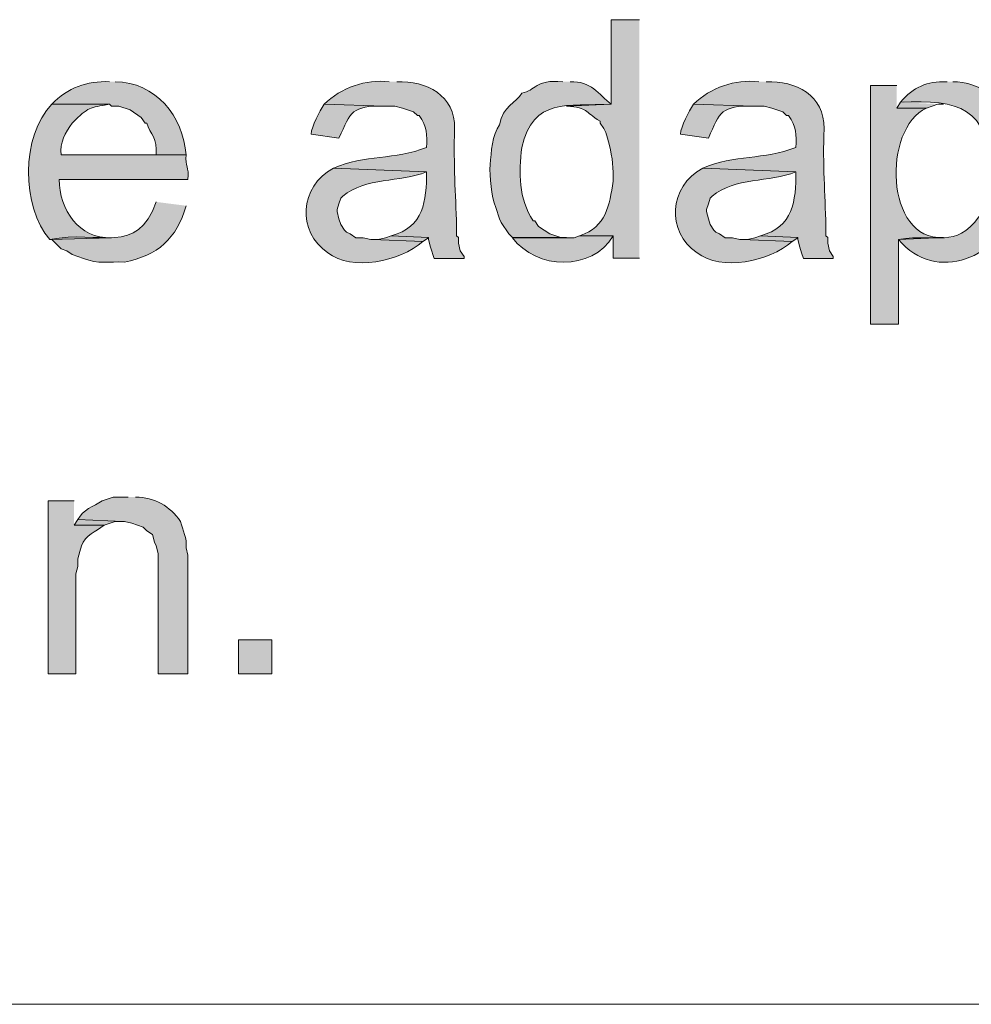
# Model space of a CAD drawing. Header units: inches. Extents: x 1352 to 2050, y -1711 to -1289.
# Tile 91 of 256: x 1827 to 1837, y -1610 to -1599. Entities that reach past the tile are written whole.
import ezdxf

# ---------------------------------------------------------------- set-up
doc = ezdxf.new("R2010")
doc.units = ezdxf.units.IN
doc.header["$MEASUREMENT"] = 0
doc.layers.add('图层 1', color=7, linetype='Continuous')

# ---------------------------------------------------------------- blocks, each defined once
blk = doc.blocks.new('block 10')
at = {"layer": '图层 1', "color": 250, "lineweight": 18, "true_color": 0x221814}
blk.add_lwpolyline([(2033.92, -1609.972), (1769.996, -1609.972)], dxfattribs=at)
blk = doc.blocks.new('block 13')
at = {"layer": '图层 1', "true_color": 0x221814}
h = blk.add_hatch(color=250, dxfattribs=at)
edge = h.paths.add_edge_path()
edge.add_spline(control_points=[(1833.502, -1598.881), (1833.502, -1598.881), (1833.186, -1598.881), (1833.186, -1598.881), (1833.186, -1598.881), (1833.186, -1599.834), (1833.186, -1599.834), (1833.186, -1599.834), (1832.682, -1599.855), (1832.682, -1599.855), (1832.937, -1599.873), (1832.872, -1599.915), (1833.06, -1600.024), (1833.06, -1600.024), (1833.06, -1600.045), (1833.06, -1600.045), (1833.06, -1600.045), (1833.102, -1600.108), (1833.102, -1600.108), (1833.102, -1600.108), (1833.123, -1600.151), (1833.123, -1600.151), (1833.123, -1600.151), (1833.144, -1600.214), (1833.144, -1600.214), (1833.144, -1600.214), (1833.165, -1600.299), (1833.165, -1600.299), (1833.198, -1600.428), (1833.212, -1600.567), (1833.208, -1600.702), (1833.161, -1600.978), (1833.135, -1601.211), (1832.829, -1601.315), (1832.829, -1601.315), (1833.208, -1601.315), (1833.208, -1601.315), (1833.208, -1601.315), (1833.208, -1601.569), (1833.208, -1601.569), (1833.208, -1601.569), (1833.502, -1601.569), (1833.502, -1601.569)], knot_values=[0, 0, 0, 0, 0.352778, 0.352778, 0.352778, 0.705556, 0.705556, 0.705556, 1.058333, 1.058333, 1.058333, 1.411111, 1.411111, 1.411111, 1.763889, 1.763889, 1.763889, 2.116667, 2.116667, 2.116667, 2.469444, 2.469444, 2.469444, 2.822222, 2.822222, 2.822222, 3.175, 3.175, 3.175, 3.527778, 3.527778, 3.527778, 3.880556, 3.880556, 3.880556, 4.233333, 4.233333, 4.233333, 4.586111, 4.586111, 4.586111, 4.938889, 4.938889, 4.938889, 4.938889], degree=3, periodic=0)
edge.add_line((1833.502, -1601.569), (1833.502, -1598.881))
h = blk.add_hatch(color=250, dxfattribs=at)
edge = h.paths.add_edge_path()
edge.add_spline(control_points=[(1830.684, -1599.58), (1830.415, -1599.55), (1830.143, -1599.644), (1829.949, -1599.834), (1829.949, -1599.834), (1830.621, -1599.855), (1830.621, -1599.855), (1830.621, -1599.855), (1830.748, -1599.855), (1830.748, -1599.855), (1830.748, -1599.855), (1830.832, -1599.876), (1830.832, -1599.876), (1830.832, -1599.876), (1830.958, -1599.918), (1830.958, -1599.918), (1830.958, -1599.918), (1831.001, -1599.961), (1831.001, -1599.961), (1831.001, -1599.961), (1831.021, -1599.961), (1831.021, -1599.961), (1831.115, -1600.089), (1831.107, -1600.176), (1831.105, -1600.321), (1830.741, -1600.462), (1830.413, -1600.402), (1830.054, -1600.553), (1830.054, -1600.553), (1831.105, -1600.595), (1831.105, -1600.595), (1831.104, -1600.923), (1831.072, -1601.22), (1830.706, -1601.315), (1830.706, -1601.315), (1831.126, -1601.336), (1831.126, -1601.336), (1831.126, -1601.336), (1831.126, -1601.358), (1831.126, -1601.358), (1831.126, -1601.358), (1831.147, -1601.442), (1831.147, -1601.442), (1831.147, -1601.442), (1831.19, -1601.57), (1831.19, -1601.57), (1831.19, -1601.57), (1831.526, -1601.57), (1831.526, -1601.57), (1831.526, -1601.57), (1831.526, -1601.548), (1831.526, -1601.548), (1831.526, -1601.548), (1831.484, -1601.484), (1831.484, -1601.484), (1831.484, -1601.484), (1831.462, -1601.4), (1831.462, -1601.4), (1831.462, -1601.4), (1831.462, -1601.336), (1831.462, -1601.336), (1831.462, -1601.336), (1831.442, -1601.315), (1831.442, -1601.315), (1831.442, -1601.315), (1831.442, -1601.209), (1831.442, -1601.209), (1831.431, -1600.824), (1831.407, -1600.526), (1831.42, -1600.109), (1831.43, -1599.734), (1831.101, -1599.566), (1830.768, -1599.58)], knot_values=[0, 0, 0, 0, 0.352778, 0.352778, 0.352778, 0.705556, 0.705556, 0.705556, 1.058333, 1.058333, 1.058333, 1.411111, 1.411111, 1.411111, 1.763889, 1.763889, 1.763889, 2.116667, 2.116667, 2.116667, 2.469444, 2.469444, 2.469444, 2.822222, 2.822222, 2.822222, 3.175, 3.175, 3.175, 3.527778, 3.527778, 3.527778, 3.880556, 3.880556, 3.880556, 4.233333, 4.233333, 4.233333, 4.586111, 4.586111, 4.586111, 4.938889, 4.938889, 4.938889, 5.291667, 5.291667, 5.291667, 5.644444, 5.644444, 5.644444, 5.997222, 5.997222, 5.997222, 6.35, 6.35, 6.35, 6.702778, 6.702778, 6.702778, 7.055556, 7.055556, 7.055556, 7.408333, 7.408333, 7.408333, 7.761111, 7.761111, 7.761111, 8.113889, 8.113889, 8.113889, 8.466667, 8.466667, 8.466667, 8.466667], degree=3, periodic=0)
edge.add_line((1830.768, -1599.58), (1830.684, -1599.58))
h = blk.add_hatch(color=250, dxfattribs=at)
edge = h.paths.add_edge_path()
edge.add_spline(control_points=[(1832.64, -1599.58), (1832.324, -1599.551), (1832.337, -1599.684), (1832.177, -1599.707), (1832.115, -1599.819), (1831.96, -1599.851), (1831.925, -1600.066), (1831.845, -1600.176), (1831.832, -1600.378), (1831.82, -1600.511), (1831.813, -1600.653), (1831.834, -1600.868), (1831.883, -1600.998), (1831.883, -1600.998), (1831.925, -1601.125), (1831.925, -1601.125), (1831.925, -1601.125), (1831.946, -1601.167), (1831.946, -1601.167), (1831.946, -1601.167), (1832.03, -1601.294), (1832.03, -1601.294), (1832.03, -1601.294), (1832.073, -1601.336), (1832.073, -1601.336), (1832.073, -1601.336), (1832.682, -1601.336), (1832.682, -1601.336), (1832.682, -1601.336), (1832.618, -1601.336), (1832.618, -1601.336), (1832.618, -1601.336), (1832.492, -1601.294), (1832.492, -1601.294), (1832.492, -1601.294), (1832.367, -1601.209), (1832.367, -1601.209), (1832.367, -1601.209), (1832.324, -1601.146), (1832.324, -1601.146), (1832.324, -1601.146), (1832.304, -1601.146), (1832.304, -1601.146), (1832.14, -1600.897), (1832.141, -1600.604), (1832.177, -1600.321), (1832.312, -1599.756), (1832.681, -1599.856), (1833.186, -1599.834), (1833.046, -1599.721), (1832.951, -1599.569), (1832.724, -1599.58)], knot_values=[0, 0, 0, 0, 0.352778, 0.352778, 0.352778, 0.705556, 0.705556, 0.705556, 1.058333, 1.058333, 1.058333, 1.411111, 1.411111, 1.411111, 1.763889, 1.763889, 1.763889, 2.116667, 2.116667, 2.116667, 2.469444, 2.469444, 2.469444, 2.822222, 2.822222, 2.822222, 3.175, 3.175, 3.175, 3.527778, 3.527778, 3.527778, 3.880556, 3.880556, 3.880556, 4.233333, 4.233333, 4.233333, 4.586111, 4.586111, 4.586111, 4.938889, 4.938889, 4.938889, 5.291667, 5.291667, 5.291667, 5.644444, 5.644444, 5.644444, 5.997222, 5.997222, 5.997222, 5.997222], degree=3, periodic=0)
edge.add_line((1832.724, -1599.58), (1832.64, -1599.58))
h = blk.add_hatch(color=250, dxfattribs=at)
edge = h.paths.add_edge_path()
edge.add_spline(control_points=[(1834.847, -1599.58), (1834.578, -1599.55), (1834.305, -1599.644), (1834.111, -1599.834), (1834.111, -1599.834), (1834.784, -1599.855), (1834.784, -1599.855), (1834.784, -1599.855), (1834.91, -1599.855), (1834.91, -1599.855), (1834.91, -1599.855), (1834.994, -1599.876), (1834.994, -1599.876), (1834.994, -1599.876), (1835.12, -1599.918), (1835.12, -1599.918), (1835.12, -1599.918), (1835.162, -1599.961), (1835.162, -1599.961), (1835.162, -1599.961), (1835.183, -1599.961), (1835.183, -1599.961), (1835.277, -1600.089), (1835.269, -1600.175), (1835.267, -1600.321), (1834.903, -1600.462), (1834.575, -1600.402), (1834.216, -1600.553), (1834.216, -1600.553), (1835.267, -1600.595), (1835.267, -1600.595), (1835.267, -1600.923), (1835.235, -1601.22), (1834.868, -1601.315), (1834.868, -1601.315), (1835.288, -1601.336), (1835.288, -1601.336), (1835.288, -1601.336), (1835.288, -1601.358), (1835.288, -1601.358), (1835.288, -1601.358), (1835.31, -1601.442), (1835.31, -1601.442), (1835.31, -1601.442), (1835.331, -1601.506), (1835.331, -1601.506), (1835.331, -1601.506), (1835.352, -1601.57), (1835.352, -1601.57), (1835.352, -1601.57), (1835.688, -1601.57), (1835.688, -1601.57), (1835.688, -1601.57), (1835.688, -1601.548), (1835.688, -1601.548), (1835.688, -1601.548), (1835.646, -1601.484), (1835.646, -1601.484), (1835.646, -1601.484), (1835.625, -1601.4), (1835.625, -1601.4), (1835.625, -1601.4), (1835.625, -1601.336), (1835.625, -1601.336), (1835.625, -1601.336), (1835.604, -1601.315), (1835.604, -1601.315), (1835.604, -1601.315), (1835.604, -1601.209), (1835.604, -1601.209), (1835.594, -1600.824), (1835.569, -1600.526), (1835.583, -1600.109), (1835.592, -1599.734), (1835.264, -1599.566), (1834.931, -1599.58)], knot_values=[0, 0, 0, 0, 0.352778, 0.352778, 0.352778, 0.705556, 0.705556, 0.705556, 1.058333, 1.058333, 1.058333, 1.411111, 1.411111, 1.411111, 1.763889, 1.763889, 1.763889, 2.116667, 2.116667, 2.116667, 2.469444, 2.469444, 2.469444, 2.822222, 2.822222, 2.822222, 3.175, 3.175, 3.175, 3.527778, 3.527778, 3.527778, 3.880556, 3.880556, 3.880556, 4.233333, 4.233333, 4.233333, 4.586111, 4.586111, 4.586111, 4.938889, 4.938889, 4.938889, 5.291667, 5.291667, 5.291667, 5.644444, 5.644444, 5.644444, 5.997222, 5.997222, 5.997222, 6.35, 6.35, 6.35, 6.702778, 6.702778, 6.702778, 7.055556, 7.055556, 7.055556, 7.408333, 7.408333, 7.408333, 7.761111, 7.761111, 7.761111, 8.113889, 8.113889, 8.113889, 8.466667, 8.466667, 8.466667, 8.819444, 8.819444, 8.819444, 8.819444], degree=3, periodic=0)
edge.add_line((1834.931, -1599.58), (1834.847, -1599.58))
h = blk.add_hatch(color=250, dxfattribs=at)
edge = h.paths.add_edge_path()
edge.add_spline(control_points=[(1827.532, -1599.58), (1827.272, -1599.569), (1827.062, -1599.647), (1826.879, -1599.834), (1826.879, -1599.834), (1827.532, -1599.834), (1827.532, -1599.834), (1827.532, -1599.834), (1827.553, -1599.855), (1827.553, -1599.855), (1827.553, -1599.855), (1827.637, -1599.855), (1827.637, -1599.855), (1827.637, -1599.855), (1827.763, -1599.897), (1827.763, -1599.897), (1827.763, -1599.897), (1827.889, -1599.982), (1827.889, -1599.982), (1827.889, -1599.982), (1827.931, -1600.045), (1827.931, -1600.045), (1827.931, -1600.045), (1827.951, -1600.045), (1827.951, -1600.045), (1827.992, -1600.175), (1828.071, -1600.214), (1828.057, -1600.405), (1828.057, -1600.405), (1826.985, -1600.405), (1826.985, -1600.405), (1826.985, -1600.405), (1828.393, -1600.405), (1828.393, -1600.405), (1828.362, -1599.972), (1828.05, -1599.582), (1827.595, -1599.58)], knot_values=[0, 0, 0, 0, 0.352778, 0.352778, 0.352778, 0.705556, 0.705556, 0.705556, 1.058333, 1.058333, 1.058333, 1.411111, 1.411111, 1.411111, 1.763889, 1.763889, 1.763889, 2.116667, 2.116667, 2.116667, 2.469444, 2.469444, 2.469444, 2.822222, 2.822222, 2.822222, 3.175, 3.175, 3.175, 3.527778, 3.527778, 3.527778, 3.880556, 3.880556, 3.880556, 4.233333, 4.233333, 4.233333, 4.233333], degree=3, periodic=0)
edge.add_line((1827.595, -1599.58), (1827.532, -1599.58))
h = blk.add_hatch(color=250, dxfattribs=at)
edge = h.paths.add_edge_path()
edge.add_spline(control_points=[(1836.403, -1599.622), (1836.403, -1599.622), (1836.108, -1599.622), (1836.108, -1599.622), (1836.108, -1599.622), (1836.108, -1602.31), (1836.108, -1602.31), (1836.108, -1602.31), (1836.424, -1602.31), (1836.424, -1602.31), (1836.424, -1602.31), (1836.424, -1601.358), (1836.424, -1601.358), (1836.424, -1601.358), (1836.928, -1601.336), (1836.928, -1601.336), (1836.266, -1601.369), (1836.241, -1600.106), (1836.739, -1599.876), (1836.739, -1599.876), (1836.403, -1599.876), (1836.403, -1599.876)], knot_values=[0, 0, 0, 0, 0.352778, 0.352778, 0.352778, 0.705556, 0.705556, 0.705556, 1.058333, 1.058333, 1.058333, 1.411111, 1.411111, 1.411111, 1.763889, 1.763889, 1.763889, 2.116667, 2.116667, 2.116667, 2.469444, 2.469444, 2.469444, 2.469444], degree=3, periodic=0)
edge.add_line((1836.403, -1599.876), (1836.403, -1599.622))
h = blk.add_hatch(color=250, dxfattribs=at)
edge = h.paths.add_edge_path()
edge.add_spline(control_points=[(1836.97, -1599.58), (1836.736, -1599.575), (1836.596, -1599.637), (1836.445, -1599.812), (1837.11, -1599.778), (1837.432, -1599.879), (1837.454, -1600.574), (1837.44, -1600.736), (1837.447, -1600.981), (1837.328, -1601.103), (1837.053, -1601.464), (1836.87, -1601.282), (1836.423, -1601.358), (1836.845, -1601.863), (1837.576, -1601.566), (1837.748, -1600.955), (1837.797, -1600.658), (1837.816, -1600.341), (1837.685, -1600.066), (1837.685, -1600.066), (1837.685, -1600.045), (1837.685, -1600.045), (1837.685, -1600.045), (1837.643, -1599.961), (1837.643, -1599.961), (1837.643, -1599.961), (1837.601, -1599.897), (1837.601, -1599.897), (1837.601, -1599.897), (1837.559, -1599.855), (1837.559, -1599.855), (1837.559, -1599.855), (1837.517, -1599.791), (1837.517, -1599.791), (1837.517, -1599.791), (1837.454, -1599.749), (1837.454, -1599.749), (1837.371, -1599.632), (1837.165, -1599.576), (1837.034, -1599.58)], knot_values=[0, 0, 0, 0, 0.352778, 0.352778, 0.352778, 0.705556, 0.705556, 0.705556, 1.058333, 1.058333, 1.058333, 1.411111, 1.411111, 1.411111, 1.763889, 1.763889, 1.763889, 2.116667, 2.116667, 2.116667, 2.469444, 2.469444, 2.469444, 2.822222, 2.822222, 2.822222, 3.175, 3.175, 3.175, 3.527778, 3.527778, 3.527778, 3.880556, 3.880556, 3.880556, 4.233333, 4.233333, 4.233333, 4.586111, 4.586111, 4.586111, 4.586111], degree=3, periodic=0)
edge.add_line((1837.034, -1599.58), (1836.97, -1599.58))
h = blk.add_hatch(color=250, dxfattribs=at)
edge = h.paths.add_edge_path()
edge.add_spline(control_points=[(1826.88, -1599.834), (1826.535, -1600.186), (1826.534, -1600.993), (1826.859, -1601.358), (1826.859, -1601.358), (1827.553, -1601.337), (1827.553, -1601.337), (1827.186, -1601.354), (1826.967, -1601.022), (1826.963, -1600.68), (1826.963, -1600.68), (1828.415, -1600.68), (1828.415, -1600.68), (1828.429, -1600.533), (1828.38, -1600.538), (1828.393, -1600.405), (1828.393, -1600.405), (1826.985, -1600.405), (1826.985, -1600.405), (1826.965, -1600.27), (1827.034, -1600.149), (1827.111, -1600.046), (1827.3, -1599.857), (1827.3, -1599.875), (1827.532, -1599.834)], knot_values=[0, 0, 0, 0, 0.352778, 0.352778, 0.352778, 0.705556, 0.705556, 0.705556, 1.058333, 1.058333, 1.058333, 1.411111, 1.411111, 1.411111, 1.763889, 1.763889, 1.763889, 2.116667, 2.116667, 2.116667, 2.469444, 2.469444, 2.469444, 2.822222, 2.822222, 2.822222, 2.822222], degree=3, periodic=0)
edge.add_line((1827.532, -1599.834), (1826.88, -1599.834))
h = blk.add_hatch(color=250, dxfattribs=at)
edge = h.paths.add_edge_path()
edge.add_spline(control_points=[(1829.949, -1599.834), (1829.898, -1599.918), (1829.81, -1600.077), (1829.802, -1600.172), (1829.802, -1600.172), (1830.117, -1600.214), (1830.117, -1600.214), (1830.25, -1599.916), (1830.263, -1599.85), (1830.622, -1599.855)], knot_values=[0, 0, 0, 0, 0.352778, 0.352778, 0.352778, 0.705556, 0.705556, 0.705556, 1.058333, 1.058333, 1.058333, 1.058333], degree=3, periodic=0)
edge.add_line((1830.622, -1599.855), (1829.949, -1599.834))
h = blk.add_hatch(color=250, dxfattribs=at)
edge = h.paths.add_edge_path()
edge.add_spline(control_points=[(1834.111, -1599.834), (1834.06, -1599.918), (1833.972, -1600.077), (1833.964, -1600.172), (1833.964, -1600.172), (1834.28, -1600.214), (1834.28, -1600.214), (1834.412, -1599.916), (1834.426, -1599.85), (1834.784, -1599.855)], knot_values=[0, 0, 0, 0, 0.352778, 0.352778, 0.352778, 0.705556, 0.705556, 0.705556, 1.058333, 1.058333, 1.058333, 1.058333], degree=3, periodic=0)
edge.add_line((1834.784, -1599.855), (1834.111, -1599.834))
for points in [[(1836.445, -1599.812), (1836.403, -1599.876), (1836.739, -1599.876), (1836.865, -1599.834), (1836.928, -1599.834)], [(1830.706, -1601.315), (1830.642, -1601.337), (1830.558, -1601.358), (1830.495, -1601.358), (1831.063, -1601.379), (1831.126, -1601.337)], [(1834.868, -1601.315), (1834.804, -1601.337), (1834.721, -1601.358), (1834.658, -1601.358), (1835.226, -1601.379), (1835.288, -1601.337)], [(1827.174, -1604.512), (1827.132, -1604.575), (1827.469, -1604.575), (1827.595, -1604.533), (1827.679, -1604.533)]]:
    blk.add_hatch(color=250, dxfattribs=at).paths.add_polyline_path(points)
h = blk.add_hatch(color=250, dxfattribs=at)
edge = h.paths.add_edge_path()
edge.add_spline(control_points=[(1830.054, -1600.553), (1829.67, -1600.755), (1829.638, -1601.275), (1829.991, -1601.506), (1830.263, -1601.716), (1830.8, -1601.61), (1831.063, -1601.379), (1831.063, -1601.379), (1830.496, -1601.358), (1830.496, -1601.358), (1830.496, -1601.358), (1830.474, -1601.358), (1830.474, -1601.358), (1830.474, -1601.358), (1830.39, -1601.337), (1830.39, -1601.337), (1830.39, -1601.337), (1830.306, -1601.337), (1830.306, -1601.337), (1830.306, -1601.337), (1830.243, -1601.294), (1830.243, -1601.294), (1830.243, -1601.294), (1830.201, -1601.273), (1830.201, -1601.273), (1830.201, -1601.273), (1830.18, -1601.251), (1830.18, -1601.251), (1830.18, -1601.251), (1830.138, -1601.189), (1830.138, -1601.189), (1830.138, -1601.189), (1830.117, -1601.125), (1830.117, -1601.125), (1830.117, -1601.125), (1830.096, -1601.04), (1830.096, -1601.04), (1830.096, -1601.04), (1830.096, -1601.019), (1830.096, -1601.019), (1830.096, -1601.019), (1830.117, -1600.956), (1830.117, -1600.956), (1830.117, -1600.956), (1830.138, -1600.892), (1830.138, -1600.892), (1830.138, -1600.892), (1830.159, -1600.87), (1830.159, -1600.87), (1830.419, -1600.654), (1830.8, -1600.717), (1831.105, -1600.595)], knot_values=[0, 0, 0, 0, 0.352778, 0.352778, 0.352778, 0.705556, 0.705556, 0.705556, 1.058333, 1.058333, 1.058333, 1.411111, 1.411111, 1.411111, 1.763889, 1.763889, 1.763889, 2.116667, 2.116667, 2.116667, 2.469444, 2.469444, 2.469444, 2.822222, 2.822222, 2.822222, 3.175, 3.175, 3.175, 3.527778, 3.527778, 3.527778, 3.880556, 3.880556, 3.880556, 4.233333, 4.233333, 4.233333, 4.586111, 4.586111, 4.586111, 4.938889, 4.938889, 4.938889, 5.291667, 5.291667, 5.291667, 5.644444, 5.644444, 5.644444, 5.997222, 5.997222, 5.997222, 5.997222], degree=3, periodic=0)
edge.add_line((1831.105, -1600.595), (1830.054, -1600.553))
h = blk.add_hatch(color=250, dxfattribs=at)
edge = h.paths.add_edge_path()
edge.add_spline(control_points=[(1834.216, -1600.553), (1833.832, -1600.755), (1833.801, -1601.275), (1834.153, -1601.506), (1834.425, -1601.716), (1834.963, -1601.61), (1835.225, -1601.379), (1835.225, -1601.379), (1834.658, -1601.358), (1834.658, -1601.358), (1834.658, -1601.358), (1834.636, -1601.358), (1834.636, -1601.358), (1834.636, -1601.358), (1834.553, -1601.337), (1834.553, -1601.337), (1834.553, -1601.337), (1834.469, -1601.337), (1834.469, -1601.337), (1834.469, -1601.337), (1834.406, -1601.294), (1834.406, -1601.294), (1834.406, -1601.294), (1834.364, -1601.273), (1834.364, -1601.273), (1834.364, -1601.273), (1834.342, -1601.251), (1834.342, -1601.251), (1834.342, -1601.251), (1834.3, -1601.189), (1834.3, -1601.189), (1834.3, -1601.189), (1834.28, -1601.125), (1834.28, -1601.125), (1834.28, -1601.125), (1834.258, -1601.04), (1834.258, -1601.04), (1834.258, -1601.04), (1834.258, -1601.019), (1834.258, -1601.019), (1834.258, -1601.019), (1834.28, -1600.956), (1834.28, -1600.956), (1834.28, -1600.956), (1834.3, -1600.892), (1834.3, -1600.892), (1834.3, -1600.892), (1834.321, -1600.87), (1834.321, -1600.87), (1834.582, -1600.654), (1834.963, -1600.717), (1835.267, -1600.595)], knot_values=[0, 0, 0, 0, 0.352778, 0.352778, 0.352778, 0.705556, 0.705556, 0.705556, 1.058333, 1.058333, 1.058333, 1.411111, 1.411111, 1.411111, 1.763889, 1.763889, 1.763889, 2.116667, 2.116667, 2.116667, 2.469444, 2.469444, 2.469444, 2.822222, 2.822222, 2.822222, 3.175, 3.175, 3.175, 3.527778, 3.527778, 3.527778, 3.880556, 3.880556, 3.880556, 4.233333, 4.233333, 4.233333, 4.586111, 4.586111, 4.586111, 4.938889, 4.938889, 4.938889, 5.291667, 5.291667, 5.291667, 5.644444, 5.644444, 5.644444, 5.997222, 5.997222, 5.997222, 5.997222], degree=3, periodic=0)
edge.add_line((1835.267, -1600.595), (1834.216, -1600.553))
h = blk.add_hatch(color=250, dxfattribs=at)
edge = h.paths.add_edge_path()
edge.add_spline(control_points=[(1828.057, -1600.934), (1827.844, -1601.553), (1827.422, -1601.242), (1826.859, -1601.358), (1826.859, -1601.358), (1826.88, -1601.358), (1826.88, -1601.358), (1826.88, -1601.358), (1826.985, -1601.463), (1826.985, -1601.463), (1826.985, -1601.463), (1827.049, -1601.485), (1827.049, -1601.485), (1827.049, -1601.485), (1827.111, -1601.527), (1827.111, -1601.527), (1827.111, -1601.527), (1827.237, -1601.57), (1827.237, -1601.57), (1827.401, -1601.64), (1827.525, -1601.602), (1827.699, -1601.612), (1828.072, -1601.535), (1828.292, -1601.35), (1828.393, -1600.977)], knot_values=[0, 0, 0, 0, 0.352778, 0.352778, 0.352778, 0.705556, 0.705556, 0.705556, 1.058333, 1.058333, 1.058333, 1.411111, 1.411111, 1.411111, 1.763889, 1.763889, 1.763889, 2.116667, 2.116667, 2.116667, 2.469444, 2.469444, 2.469444, 2.822222, 2.822222, 2.822222, 2.822222], degree=3, periodic=0)
edge.add_line((1828.393, -1600.977), (1828.057, -1600.934))
h = blk.add_hatch(color=250, dxfattribs=at)
edge = h.paths.add_edge_path()
edge.add_spline(control_points=[(1832.829, -1601.315), (1832.829, -1601.315), (1832.766, -1601.337), (1832.766, -1601.337), (1832.766, -1601.337), (1832.072, -1601.337), (1832.072, -1601.337), (1832.338, -1601.698), (1832.969, -1601.721), (1833.208, -1601.315)], knot_values=[0, 0, 0, 0, 0.352778, 0.352778, 0.352778, 0.705556, 0.705556, 0.705556, 1.058333, 1.058333, 1.058333, 1.058333], degree=3, periodic=0)
edge.add_line((1833.208, -1601.315), (1832.829, -1601.315))
h = blk.add_hatch(color=250, dxfattribs=at)
edge = h.paths.add_edge_path()
edge.add_spline(control_points=[(1827.132, -1604.3), (1827.132, -1604.3), (1826.838, -1604.3), (1826.838, -1604.3), (1826.838, -1604.3), (1826.838, -1606.248), (1826.838, -1606.248), (1826.838, -1606.248), (1827.153, -1606.248), (1827.153, -1606.248), (1827.153, -1606.248), (1827.153, -1605.125), (1827.153, -1605.125), (1827.153, -1605.125), (1827.174, -1605.041), (1827.174, -1605.041), (1827.174, -1605.041), (1827.174, -1604.956), (1827.174, -1604.956), (1827.174, -1604.956), (1827.195, -1604.871), (1827.195, -1604.871), (1827.195, -1604.871), (1827.216, -1604.807), (1827.216, -1604.807), (1827.258, -1604.684), (1827.373, -1604.652), (1827.469, -1604.575), (1827.469, -1604.575), (1827.132, -1604.575), (1827.132, -1604.575)], knot_values=[0, 0, 0, 0, 0.352778, 0.352778, 0.352778, 0.705556, 0.705556, 0.705556, 1.058333, 1.058333, 1.058333, 1.411111, 1.411111, 1.411111, 1.763889, 1.763889, 1.763889, 2.116667, 2.116667, 2.116667, 2.469444, 2.469444, 2.469444, 2.822222, 2.822222, 2.822222, 3.175, 3.175, 3.175, 3.527778, 3.527778, 3.527778, 3.527778], degree=3, periodic=0)
edge.add_line((1827.132, -1604.575), (1827.132, -1604.3))
h = blk.add_hatch(color=250, dxfattribs=at)
edge = h.paths.add_edge_path()
edge.add_spline(control_points=[(1827.742, -1604.258), (1827.742, -1604.258), (1827.573, -1604.258), (1827.573, -1604.258), (1827.573, -1604.258), (1827.447, -1604.3), (1827.447, -1604.3), (1827.352, -1604.364), (1827.229, -1604.399), (1827.175, -1604.512), (1827.175, -1604.512), (1827.679, -1604.533), (1827.679, -1604.533), (1827.679, -1604.533), (1827.7, -1604.533), (1827.7, -1604.533), (1827.7, -1604.533), (1827.784, -1604.554), (1827.784, -1604.554), (1827.784, -1604.554), (1827.91, -1604.596), (1827.91, -1604.596), (1827.91, -1604.596), (1827.952, -1604.638), (1827.952, -1604.638), (1827.952, -1604.638), (1828.015, -1604.681), (1828.015, -1604.681), (1828.015, -1604.681), (1828.036, -1604.765), (1828.036, -1604.765), (1828.036, -1604.765), (1828.057, -1604.808), (1828.057, -1604.808), (1828.057, -1604.808), (1828.078, -1604.893), (1828.078, -1604.893), (1828.078, -1604.893), (1828.078, -1606.248), (1828.078, -1606.248), (1828.078, -1606.248), (1828.414, -1606.248), (1828.414, -1606.248), (1828.414, -1606.248), (1828.414, -1604.914), (1828.414, -1604.914), (1828.414, -1604.914), (1828.393, -1604.829), (1828.393, -1604.829), (1828.409, -1604.724), (1828.355, -1604.632), (1828.33, -1604.533), (1828.212, -1604.358), (1828.04, -1604.265), (1827.825, -1604.258)], knot_values=[0, 0, 0, 0, 0.352778, 0.352778, 0.352778, 0.705556, 0.705556, 0.705556, 1.058333, 1.058333, 1.058333, 1.411111, 1.411111, 1.411111, 1.763889, 1.763889, 1.763889, 2.116667, 2.116667, 2.116667, 2.469444, 2.469444, 2.469444, 2.822222, 2.822222, 2.822222, 3.175, 3.175, 3.175, 3.527778, 3.527778, 3.527778, 3.880556, 3.880556, 3.880556, 4.233333, 4.233333, 4.233333, 4.586111, 4.586111, 4.586111, 4.938889, 4.938889, 4.938889, 5.291667, 5.291667, 5.291667, 5.644444, 5.644444, 5.644444, 5.997222, 5.997222, 5.997222, 6.35, 6.35, 6.35, 6.35], degree=3, periodic=0)
edge.add_line((1827.825, -1604.258), (1827.742, -1604.258))
h = blk.add_hatch(color=250, dxfattribs=at)
h.dxf.hatch_style = 2
h.paths.add_polyline_path([(1828.983, -1606.248), (1829.36, -1606.248), (1829.36, -1605.866), (1828.983, -1605.866)])
at = {"layer": '图层 1', "lineweight": 0}
for points in [[(1836.445, -1599.812), (1836.403, -1599.876), (1836.739, -1599.876), (1836.865, -1599.834), (1836.928, -1599.834)], [(1830.706, -1601.315), (1830.642, -1601.337), (1830.558, -1601.358), (1830.495, -1601.358), (1831.063, -1601.379), (1831.126, -1601.337)], [(1834.868, -1601.315), (1834.804, -1601.337), (1834.721, -1601.358), (1834.658, -1601.358), (1835.226, -1601.379), (1835.288, -1601.337)], [(1827.174, -1604.512), (1827.132, -1604.575), (1827.469, -1604.575), (1827.595, -1604.533), (1827.679, -1604.533)], [(1828.983, -1606.248), (1829.36, -1606.248), (1829.36, -1605.866), (1828.983, -1605.866), (1828.983, -1606.248)]]:
    blk.add_lwpolyline(points, dxfattribs=at)
for points, knots in [([(1833.502, -1598.881), (1833.502, -1598.881), (1833.186, -1598.881), (1833.186, -1598.881), (1833.186, -1598.881), (1833.186, -1599.834), (1833.186, -1599.834), (1833.186, -1599.834), (1832.682, -1599.855), (1832.682, -1599.855), (1832.937, -1599.873), (1832.872, -1599.915), (1833.06, -1600.024), (1833.06, -1600.024), (1833.06, -1600.045), (1833.06, -1600.045), (1833.06, -1600.045), (1833.102, -1600.108), (1833.102, -1600.108), (1833.102, -1600.108), (1833.123, -1600.151), (1833.123, -1600.151), (1833.123, -1600.151), (1833.144, -1600.214), (1833.144, -1600.214), (1833.144, -1600.214), (1833.165, -1600.299), (1833.165, -1600.299), (1833.198, -1600.428), (1833.212, -1600.567), (1833.208, -1600.702), (1833.161, -1600.978), (1833.135, -1601.211), (1832.829, -1601.315), (1832.829, -1601.315), (1833.208, -1601.315), (1833.208, -1601.315), (1833.208, -1601.315), (1833.208, -1601.569), (1833.208, -1601.569), (1833.208, -1601.569), (1833.502, -1601.569), (1833.502, -1601.569)], [0, 0, 0, 0, 1, 1, 1, 2, 2, 2, 3, 3, 3, 4, 4, 4, 5, 5, 5, 6, 6, 6, 7, 7, 7, 8, 8, 8, 9, 9, 9, 10, 10, 10, 11, 11, 11, 12, 12, 12, 13, 13, 13, 14, 14, 14, 14]), ([(1830.684, -1599.58), (1830.415, -1599.55), (1830.143, -1599.644), (1829.949, -1599.834), (1829.949, -1599.834), (1830.621, -1599.855), (1830.621, -1599.855), (1830.621, -1599.855), (1830.748, -1599.855), (1830.748, -1599.855), (1830.748, -1599.855), (1830.832, -1599.876), (1830.832, -1599.876), (1830.832, -1599.876), (1830.958, -1599.918), (1830.958, -1599.918), (1830.958, -1599.918), (1831.001, -1599.961), (1831.001, -1599.961), (1831.001, -1599.961), (1831.021, -1599.961), (1831.021, -1599.961), (1831.115, -1600.089), (1831.107, -1600.176), (1831.105, -1600.321), (1830.741, -1600.462), (1830.413, -1600.402), (1830.054, -1600.553), (1830.054, -1600.553), (1831.105, -1600.595), (1831.105, -1600.595), (1831.104, -1600.923), (1831.072, -1601.22), (1830.706, -1601.315), (1830.706, -1601.315), (1831.126, -1601.336), (1831.126, -1601.336), (1831.126, -1601.336), (1831.126, -1601.358), (1831.126, -1601.358), (1831.126, -1601.358), (1831.147, -1601.442), (1831.147, -1601.442), (1831.147, -1601.442), (1831.19, -1601.57), (1831.19, -1601.57), (1831.19, -1601.57), (1831.526, -1601.57), (1831.526, -1601.57), (1831.526, -1601.57), (1831.526, -1601.548), (1831.526, -1601.548), (1831.526, -1601.548), (1831.484, -1601.484), (1831.484, -1601.484), (1831.484, -1601.484), (1831.462, -1601.4), (1831.462, -1601.4), (1831.462, -1601.4), (1831.462, -1601.336), (1831.462, -1601.336), (1831.462, -1601.336), (1831.442, -1601.315), (1831.442, -1601.315), (1831.442, -1601.315), (1831.442, -1601.209), (1831.442, -1601.209), (1831.431, -1600.824), (1831.407, -1600.526), (1831.42, -1600.109), (1831.43, -1599.734), (1831.101, -1599.566), (1830.768, -1599.58)], [0, 0, 0, 0, 1, 1, 1, 2, 2, 2, 3, 3, 3, 4, 4, 4, 5, 5, 5, 6, 6, 6, 7, 7, 7, 8, 8, 8, 9, 9, 9, 10, 10, 10, 11, 11, 11, 12, 12, 12, 13, 13, 13, 14, 14, 14, 15, 15, 15, 16, 16, 16, 17, 17, 17, 18, 18, 18, 19, 19, 19, 20, 20, 20, 21, 21, 21, 22, 22, 22, 23, 23, 23, 24, 24, 24, 24]), ([(1832.64, -1599.58), (1832.324, -1599.551), (1832.337, -1599.684), (1832.177, -1599.707), (1832.115, -1599.819), (1831.96, -1599.851), (1831.925, -1600.066), (1831.845, -1600.176), (1831.832, -1600.378), (1831.82, -1600.511), (1831.813, -1600.653), (1831.834, -1600.868), (1831.883, -1600.998), (1831.883, -1600.998), (1831.925, -1601.125), (1831.925, -1601.125), (1831.925, -1601.125), (1831.946, -1601.167), (1831.946, -1601.167), (1831.946, -1601.167), (1832.03, -1601.294), (1832.03, -1601.294), (1832.03, -1601.294), (1832.073, -1601.336), (1832.073, -1601.336), (1832.073, -1601.336), (1832.682, -1601.336), (1832.682, -1601.336), (1832.682, -1601.336), (1832.618, -1601.336), (1832.618, -1601.336), (1832.618, -1601.336), (1832.492, -1601.294), (1832.492, -1601.294), (1832.492, -1601.294), (1832.367, -1601.209), (1832.367, -1601.209), (1832.367, -1601.209), (1832.324, -1601.146), (1832.324, -1601.146), (1832.324, -1601.146), (1832.304, -1601.146), (1832.304, -1601.146), (1832.14, -1600.897), (1832.141, -1600.604), (1832.177, -1600.321), (1832.312, -1599.756), (1832.681, -1599.856), (1833.186, -1599.834), (1833.046, -1599.721), (1832.951, -1599.569), (1832.724, -1599.58)], [0, 0, 0, 0, 1, 1, 1, 2, 2, 2, 3, 3, 3, 4, 4, 4, 5, 5, 5, 6, 6, 6, 7, 7, 7, 8, 8, 8, 9, 9, 9, 10, 10, 10, 11, 11, 11, 12, 12, 12, 13, 13, 13, 14, 14, 14, 15, 15, 15, 16, 16, 16, 17, 17, 17, 17]), ([(1834.847, -1599.58), (1834.578, -1599.55), (1834.305, -1599.644), (1834.111, -1599.834), (1834.111, -1599.834), (1834.784, -1599.855), (1834.784, -1599.855), (1834.784, -1599.855), (1834.91, -1599.855), (1834.91, -1599.855), (1834.91, -1599.855), (1834.994, -1599.876), (1834.994, -1599.876), (1834.994, -1599.876), (1835.12, -1599.918), (1835.12, -1599.918), (1835.12, -1599.918), (1835.162, -1599.961), (1835.162, -1599.961), (1835.162, -1599.961), (1835.183, -1599.961), (1835.183, -1599.961), (1835.277, -1600.089), (1835.269, -1600.175), (1835.267, -1600.321), (1834.903, -1600.462), (1834.575, -1600.402), (1834.216, -1600.553), (1834.216, -1600.553), (1835.267, -1600.595), (1835.267, -1600.595), (1835.267, -1600.923), (1835.235, -1601.22), (1834.868, -1601.315), (1834.868, -1601.315), (1835.288, -1601.336), (1835.288, -1601.336), (1835.288, -1601.336), (1835.288, -1601.358), (1835.288, -1601.358), (1835.288, -1601.358), (1835.31, -1601.442), (1835.31, -1601.442), (1835.31, -1601.442), (1835.331, -1601.506), (1835.331, -1601.506), (1835.331, -1601.506), (1835.352, -1601.57), (1835.352, -1601.57), (1835.352, -1601.57), (1835.688, -1601.57), (1835.688, -1601.57), (1835.688, -1601.57), (1835.688, -1601.548), (1835.688, -1601.548), (1835.688, -1601.548), (1835.646, -1601.484), (1835.646, -1601.484), (1835.646, -1601.484), (1835.625, -1601.4), (1835.625, -1601.4), (1835.625, -1601.4), (1835.625, -1601.336), (1835.625, -1601.336), (1835.625, -1601.336), (1835.604, -1601.315), (1835.604, -1601.315), (1835.604, -1601.315), (1835.604, -1601.209), (1835.604, -1601.209), (1835.594, -1600.824), (1835.569, -1600.526), (1835.583, -1600.109), (1835.592, -1599.734), (1835.264, -1599.566), (1834.931, -1599.58)], [0, 0, 0, 0, 1, 1, 1, 2, 2, 2, 3, 3, 3, 4, 4, 4, 5, 5, 5, 6, 6, 6, 7, 7, 7, 8, 8, 8, 9, 9, 9, 10, 10, 10, 11, 11, 11, 12, 12, 12, 13, 13, 13, 14, 14, 14, 15, 15, 15, 16, 16, 16, 17, 17, 17, 18, 18, 18, 19, 19, 19, 20, 20, 20, 21, 21, 21, 22, 22, 22, 23, 23, 23, 24, 24, 24, 25, 25, 25, 25]), ([(1827.532, -1599.58), (1827.272, -1599.569), (1827.062, -1599.647), (1826.879, -1599.834), (1826.879, -1599.834), (1827.532, -1599.834), (1827.532, -1599.834), (1827.532, -1599.834), (1827.553, -1599.855), (1827.553, -1599.855), (1827.553, -1599.855), (1827.637, -1599.855), (1827.637, -1599.855), (1827.637, -1599.855), (1827.763, -1599.897), (1827.763, -1599.897), (1827.763, -1599.897), (1827.889, -1599.982), (1827.889, -1599.982), (1827.889, -1599.982), (1827.931, -1600.045), (1827.931, -1600.045), (1827.931, -1600.045), (1827.951, -1600.045), (1827.951, -1600.045), (1827.992, -1600.175), (1828.071, -1600.214), (1828.057, -1600.405), (1828.057, -1600.405), (1826.985, -1600.405), (1826.985, -1600.405), (1826.985, -1600.405), (1828.393, -1600.405), (1828.393, -1600.405), (1828.362, -1599.972), (1828.05, -1599.582), (1827.595, -1599.58)], [0, 0, 0, 0, 1, 1, 1, 2, 2, 2, 3, 3, 3, 4, 4, 4, 5, 5, 5, 6, 6, 6, 7, 7, 7, 8, 8, 8, 9, 9, 9, 10, 10, 10, 11, 11, 11, 12, 12, 12, 12]), ([(1836.403, -1599.622), (1836.403, -1599.622), (1836.108, -1599.622), (1836.108, -1599.622), (1836.108, -1599.622), (1836.108, -1602.31), (1836.108, -1602.31), (1836.108, -1602.31), (1836.424, -1602.31), (1836.424, -1602.31), (1836.424, -1602.31), (1836.424, -1601.358), (1836.424, -1601.358), (1836.424, -1601.358), (1836.928, -1601.336), (1836.928, -1601.336), (1836.266, -1601.369), (1836.241, -1600.106), (1836.739, -1599.876), (1836.739, -1599.876), (1836.403, -1599.876), (1836.403, -1599.876)], [0, 0, 0, 0, 1, 1, 1, 2, 2, 2, 3, 3, 3, 4, 4, 4, 5, 5, 5, 6, 6, 6, 7, 7, 7, 7]), ([(1836.97, -1599.58), (1836.736, -1599.575), (1836.596, -1599.637), (1836.445, -1599.812), (1837.11, -1599.778), (1837.432, -1599.879), (1837.454, -1600.574), (1837.44, -1600.736), (1837.447, -1600.981), (1837.328, -1601.103), (1837.053, -1601.464), (1836.87, -1601.282), (1836.423, -1601.358), (1836.845, -1601.863), (1837.576, -1601.566), (1837.748, -1600.955), (1837.797, -1600.658), (1837.816, -1600.341), (1837.685, -1600.066), (1837.685, -1600.066), (1837.685, -1600.045), (1837.685, -1600.045), (1837.685, -1600.045), (1837.643, -1599.961), (1837.643, -1599.961), (1837.643, -1599.961), (1837.601, -1599.897), (1837.601, -1599.897), (1837.601, -1599.897), (1837.559, -1599.855), (1837.559, -1599.855), (1837.559, -1599.855), (1837.517, -1599.791), (1837.517, -1599.791), (1837.517, -1599.791), (1837.454, -1599.749), (1837.454, -1599.749), (1837.371, -1599.632), (1837.165, -1599.576), (1837.034, -1599.58)], [0, 0, 0, 0, 1, 1, 1, 2, 2, 2, 3, 3, 3, 4, 4, 4, 5, 5, 5, 6, 6, 6, 7, 7, 7, 8, 8, 8, 9, 9, 9, 10, 10, 10, 11, 11, 11, 12, 12, 12, 13, 13, 13, 13]), ([(1826.88, -1599.834), (1826.535, -1600.186), (1826.534, -1600.993), (1826.859, -1601.358), (1826.859, -1601.358), (1827.553, -1601.337), (1827.553, -1601.337), (1827.186, -1601.354), (1826.967, -1601.022), (1826.963, -1600.68), (1826.963, -1600.68), (1828.415, -1600.68), (1828.415, -1600.68), (1828.429, -1600.533), (1828.38, -1600.538), (1828.393, -1600.405), (1828.393, -1600.405), (1826.985, -1600.405), (1826.985, -1600.405), (1826.965, -1600.27), (1827.034, -1600.149), (1827.111, -1600.046), (1827.3, -1599.857), (1827.3, -1599.875), (1827.532, -1599.834)], [0, 0, 0, 0, 1, 1, 1, 2, 2, 2, 3, 3, 3, 4, 4, 4, 5, 5, 5, 6, 6, 6, 7, 7, 7, 8, 8, 8, 8]), ([(1829.949, -1599.834), (1829.898, -1599.918), (1829.81, -1600.077), (1829.802, -1600.172), (1829.802, -1600.172), (1830.117, -1600.214), (1830.117, -1600.214), (1830.25, -1599.916), (1830.263, -1599.85), (1830.622, -1599.855)], [0, 0, 0, 0, 1, 1, 1, 2, 2, 2, 3, 3, 3, 3]), ([(1834.111, -1599.834), (1834.06, -1599.918), (1833.972, -1600.077), (1833.964, -1600.172), (1833.964, -1600.172), (1834.28, -1600.214), (1834.28, -1600.214), (1834.412, -1599.916), (1834.426, -1599.85), (1834.784, -1599.855)], [0, 0, 0, 0, 1, 1, 1, 2, 2, 2, 3, 3, 3, 3]), ([(1830.054, -1600.553), (1829.67, -1600.755), (1829.638, -1601.275), (1829.991, -1601.506), (1830.263, -1601.716), (1830.8, -1601.61), (1831.063, -1601.379), (1831.063, -1601.379), (1830.496, -1601.358), (1830.496, -1601.358), (1830.496, -1601.358), (1830.474, -1601.358), (1830.474, -1601.358), (1830.474, -1601.358), (1830.39, -1601.337), (1830.39, -1601.337), (1830.39, -1601.337), (1830.306, -1601.337), (1830.306, -1601.337), (1830.306, -1601.337), (1830.243, -1601.294), (1830.243, -1601.294), (1830.243, -1601.294), (1830.201, -1601.273), (1830.201, -1601.273), (1830.201, -1601.273), (1830.18, -1601.251), (1830.18, -1601.251), (1830.18, -1601.251), (1830.138, -1601.189), (1830.138, -1601.189), (1830.138, -1601.189), (1830.117, -1601.125), (1830.117, -1601.125), (1830.117, -1601.125), (1830.096, -1601.04), (1830.096, -1601.04), (1830.096, -1601.04), (1830.096, -1601.019), (1830.096, -1601.019), (1830.096, -1601.019), (1830.117, -1600.956), (1830.117, -1600.956), (1830.117, -1600.956), (1830.138, -1600.892), (1830.138, -1600.892), (1830.138, -1600.892), (1830.159, -1600.87), (1830.159, -1600.87), (1830.419, -1600.654), (1830.8, -1600.717), (1831.105, -1600.595)], [0, 0, 0, 0, 1, 1, 1, 2, 2, 2, 3, 3, 3, 4, 4, 4, 5, 5, 5, 6, 6, 6, 7, 7, 7, 8, 8, 8, 9, 9, 9, 10, 10, 10, 11, 11, 11, 12, 12, 12, 13, 13, 13, 14, 14, 14, 15, 15, 15, 16, 16, 16, 17, 17, 17, 17]), ([(1834.216, -1600.553), (1833.832, -1600.755), (1833.801, -1601.275), (1834.153, -1601.506), (1834.425, -1601.716), (1834.963, -1601.61), (1835.225, -1601.379), (1835.225, -1601.379), (1834.658, -1601.358), (1834.658, -1601.358), (1834.658, -1601.358), (1834.636, -1601.358), (1834.636, -1601.358), (1834.636, -1601.358), (1834.553, -1601.337), (1834.553, -1601.337), (1834.553, -1601.337), (1834.469, -1601.337), (1834.469, -1601.337), (1834.469, -1601.337), (1834.406, -1601.294), (1834.406, -1601.294), (1834.406, -1601.294), (1834.364, -1601.273), (1834.364, -1601.273), (1834.364, -1601.273), (1834.342, -1601.251), (1834.342, -1601.251), (1834.342, -1601.251), (1834.3, -1601.189), (1834.3, -1601.189), (1834.3, -1601.189), (1834.28, -1601.125), (1834.28, -1601.125), (1834.28, -1601.125), (1834.258, -1601.04), (1834.258, -1601.04), (1834.258, -1601.04), (1834.258, -1601.019), (1834.258, -1601.019), (1834.258, -1601.019), (1834.28, -1600.956), (1834.28, -1600.956), (1834.28, -1600.956), (1834.3, -1600.892), (1834.3, -1600.892), (1834.3, -1600.892), (1834.321, -1600.87), (1834.321, -1600.87), (1834.582, -1600.654), (1834.963, -1600.717), (1835.267, -1600.595)], [0, 0, 0, 0, 1, 1, 1, 2, 2, 2, 3, 3, 3, 4, 4, 4, 5, 5, 5, 6, 6, 6, 7, 7, 7, 8, 8, 8, 9, 9, 9, 10, 10, 10, 11, 11, 11, 12, 12, 12, 13, 13, 13, 14, 14, 14, 15, 15, 15, 16, 16, 16, 17, 17, 17, 17]), ([(1828.057, -1600.934), (1827.844, -1601.553), (1827.422, -1601.242), (1826.859, -1601.358), (1826.859, -1601.358), (1826.88, -1601.358), (1826.88, -1601.358), (1826.88, -1601.358), (1826.985, -1601.463), (1826.985, -1601.463), (1826.985, -1601.463), (1827.049, -1601.485), (1827.049, -1601.485), (1827.049, -1601.485), (1827.111, -1601.527), (1827.111, -1601.527), (1827.111, -1601.527), (1827.237, -1601.57), (1827.237, -1601.57), (1827.401, -1601.64), (1827.525, -1601.602), (1827.699, -1601.612), (1828.072, -1601.535), (1828.292, -1601.35), (1828.393, -1600.977)], [0, 0, 0, 0, 1, 1, 1, 2, 2, 2, 3, 3, 3, 4, 4, 4, 5, 5, 5, 6, 6, 6, 7, 7, 7, 8, 8, 8, 8]), ([(1832.829, -1601.315), (1832.829, -1601.315), (1832.766, -1601.337), (1832.766, -1601.337), (1832.766, -1601.337), (1832.072, -1601.337), (1832.072, -1601.337), (1832.338, -1601.698), (1832.969, -1601.721), (1833.208, -1601.315)], [0, 0, 0, 0, 1, 1, 1, 2, 2, 2, 3, 3, 3, 3]), ([(1827.132, -1604.3), (1827.132, -1604.3), (1826.838, -1604.3), (1826.838, -1604.3), (1826.838, -1604.3), (1826.838, -1606.248), (1826.838, -1606.248), (1826.838, -1606.248), (1827.153, -1606.248), (1827.153, -1606.248), (1827.153, -1606.248), (1827.153, -1605.125), (1827.153, -1605.125), (1827.153, -1605.125), (1827.174, -1605.041), (1827.174, -1605.041), (1827.174, -1605.041), (1827.174, -1604.956), (1827.174, -1604.956), (1827.174, -1604.956), (1827.195, -1604.871), (1827.195, -1604.871), (1827.195, -1604.871), (1827.216, -1604.807), (1827.216, -1604.807), (1827.258, -1604.684), (1827.373, -1604.652), (1827.469, -1604.575), (1827.469, -1604.575), (1827.132, -1604.575), (1827.132, -1604.575)], [0, 0, 0, 0, 1, 1, 1, 2, 2, 2, 3, 3, 3, 4, 4, 4, 5, 5, 5, 6, 6, 6, 7, 7, 7, 8, 8, 8, 9, 9, 9, 10, 10, 10, 10]), ([(1827.742, -1604.258), (1827.742, -1604.258), (1827.573, -1604.258), (1827.573, -1604.258), (1827.573, -1604.258), (1827.447, -1604.3), (1827.447, -1604.3), (1827.352, -1604.364), (1827.229, -1604.399), (1827.175, -1604.512), (1827.175, -1604.512), (1827.679, -1604.533), (1827.679, -1604.533), (1827.679, -1604.533), (1827.7, -1604.533), (1827.7, -1604.533), (1827.7, -1604.533), (1827.784, -1604.554), (1827.784, -1604.554), (1827.784, -1604.554), (1827.91, -1604.596), (1827.91, -1604.596), (1827.91, -1604.596), (1827.952, -1604.638), (1827.952, -1604.638), (1827.952, -1604.638), (1828.015, -1604.681), (1828.015, -1604.681), (1828.015, -1604.681), (1828.036, -1604.765), (1828.036, -1604.765), (1828.036, -1604.765), (1828.057, -1604.808), (1828.057, -1604.808), (1828.057, -1604.808), (1828.078, -1604.893), (1828.078, -1604.893), (1828.078, -1604.893), (1828.078, -1606.248), (1828.078, -1606.248), (1828.078, -1606.248), (1828.414, -1606.248), (1828.414, -1606.248), (1828.414, -1606.248), (1828.414, -1604.914), (1828.414, -1604.914), (1828.414, -1604.914), (1828.393, -1604.829), (1828.393, -1604.829), (1828.409, -1604.724), (1828.355, -1604.632), (1828.33, -1604.533), (1828.212, -1604.358), (1828.04, -1604.265), (1827.825, -1604.258)], [0, 0, 0, 0, 1, 1, 1, 2, 2, 2, 3, 3, 3, 4, 4, 4, 5, 5, 5, 6, 6, 6, 7, 7, 7, 8, 8, 8, 9, 9, 9, 10, 10, 10, 11, 11, 11, 12, 12, 12, 13, 13, 13, 14, 14, 14, 15, 15, 15, 16, 16, 16, 17, 17, 17, 18, 18, 18, 18])]:
    blk.add_open_spline(points, degree=3, knots=knots, dxfattribs=at)
blk = doc.blocks.new('block 9')
at = {"layer": '图层 1'}
for name in ['block 10', 'block 13']:
    blk.add_blockref(name, (0, 0), dxfattribs=at)
blk = doc.blocks.new('block 2')
at = {"layer": '图层 1'}
blk.add_blockref('block 9', (0, 0), dxfattribs=at)

msp = doc.modelspace()

# ---------------------------------------------------------------- block references
at = {"layer": '图层 1'}
msp.add_blockref('block 2', (0, 0), dxfattribs=at)

doc.saveas('drawing.dxf')
